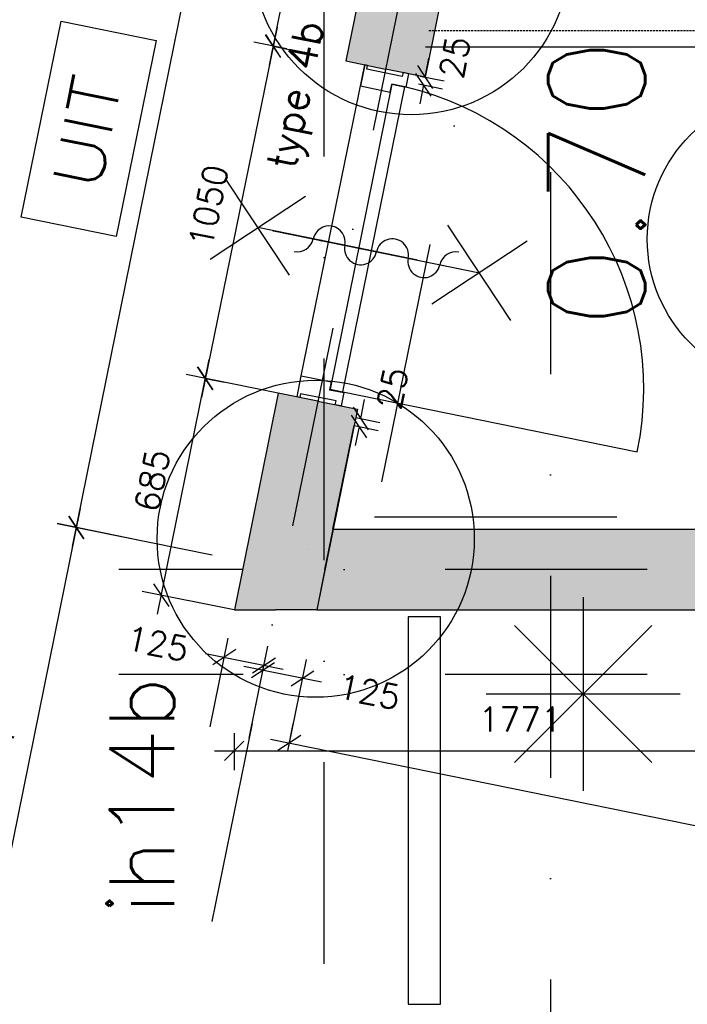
# Model space of a CAD drawing. Extents: x -33344 to 2055880, y -64816 to 121260.
# Tile 116 of 132: x 35387 to 37453, y 87426 to 90475. Entities that reach past the tile are written whole.
import ezdxf
from ezdxf.enums import TextEntityAlignment as Align

# ---------------------------------------------------------------- set-up
doc = ezdxf.new("R2010")
doc.units = 0
doc.header["$LTSCALE"] = 50
doc.header["$MEASUREMENT"] = 0
doc.header["$PDMODE"] = 3
doc.header["$PDSIZE"] = 0.1
for name, pattern in [('DASHDOT', [1, 0.5, -0.25, 0, -0.25]), ('DASHED', [0.75, 0.5, -0.25]), ('HIDDEN2', [0.1875, 0.125, -0.0625]), ('STRAM_0WT$1$DASHDOT', [25, 12.5, -6.25, 0, -6.25])]:
    doc.linetypes.add(name, pattern=pattern)
doc.layers.get('0').update_dxf_attribs({"linetype": 'CONTINUOUS'})
doc.layers.get('DEFPOINTS').update_dxf_attribs({"linetype": 'CONTINUOUS'})
for name, color, linetype in [('00', 7, 'CONTINUOUS'), ('_BRANDCOMPART', 6, 'DASHDOT'), ('_DETAILNUMMERS', 4, 'CONTINUOUS'), ('_DETAILNUMMERSTEKST', 4, 'CONTINUOUS'), ('_INTERIEUR', 7, 'CONTINUOUS'), ('A--A21--_F12--', 7, 'CONTINUOUS'), ('A--A21--_F123-', 9, 'CONTINUOUS'), ('A--A22--_F12--', 7, 'CONTINUOUS'), ('A--A22--_F123-', 9, 'CONTINUOUS'), ('A--A28--_F12--', 7, 'CONTINUOUS'), ('A--A28--_F123-', 9, 'CONTINUOUS'), ('A--L13A2_VLOEREN', 2, 'CONTINUOUS'), ('A--L21--', 3, 'CONTINUOUS'), ('A--L21--_F12--', 7, 'CONTINUOUS'), ('A--L22--', 3, 'CONTINUOUS'), ('A--L22--_F12--', 7, 'CONTINUOUS'), ('A--L24AC1_TRAPPEN', 1, 'HIDDEN2'), ('A--L28--_F12--', 7, 'CONTINUOUS'), ('A--L32--_F123-', 1, 'CONTINUOUS'), ('A--L32--_F123-DRAAIR', 7, 'CONTINUOUS'), ('A--L63--', 7, 'CONTINUOUS'), ('A--L65--', 7, 'CONTINUOUS'), ('A--L65--_F-23-', 7, 'CONTINUOUS'), ('A--L65--_F123-', 7, 'CONTINUOUS'), ('A--L90--', 7, 'CONTINUOUS'), ('A--M$1A-_F123-', 1, 'CONTINUOUS'), ('A--M1$A-_F123-', 1, 'CONTINUOUS'), ('A--T$1A-_F123-_RN', 4, 'CONTINUOUS'), ('A--T63--_F123-', 1, 'CONTINUOUS'), ('HELLINGBANEN_TRAPPEN', 1, 'CONTINUOUS'), ('STRAM_0WT$0$A--L$7A-_STRA0', 1, 'STRAM_0WT$1$DASHDOT'), ('STRAM_0WT$0$A--L$7AC3-_STR', 3, 'STRAM_0WT$1$DASHDOT'), ('STRAM_0WT$1$A--M$1A-_F123-', 1, 'CONTINUOUS'), ('TEKST_KOZIJNMERK', 2, 'CONTINUOUS'), ('X--LR---_CP', 7, 'CONTINUOUS'), ('XREF', 7, 'CONTINUOUS')]:
    doc.layers.add(name, color=color, linetype=linetype)
doc.styles.add('ALFA-0_25', font='ROMANS')
doc.styles.add('HIEMSTRA', font='romans.shx')
doc.styles.add('STRAM_0WT$1$HIEMSTRA', font='romans.shx')
doc.dimstyles.new('STANDARD$0', dxfattribs={"dimscale": 30, "dimtxt": 2.5, "dimasz": 2, "dimexe": 2, "dimexo": 0, "dimgap": 2, "dimtad": 1, "dimdec": 0, "dimzin": 0, "dimtxsty": 'ALFA-0_25', "dimblk1": 'OBLIQUE', "dimblk2": 'OBLIQUE', "dimsah": 1, "dimcen": -3, "dimdle": 2, "dimclrd": 1, "dimclre": 1, "dimclrt": 2, "dimazin": 3, "dimtfac": 0.666667, "dimtofl": 0, "dimtmove": 0, "dimatfit": 3, "dimtvp": 0.833333, "dimtolj": 1, "dimtzin": 0})
doc.dimstyles.new('STRAM_0WT$0$STANDARD', dxfattribs={"dimscale": 70, "dimtxt": 2.5, "dimasz": 2, "dimexe": 0.3, "dimexo": 0.3, "dimgap": 2, "dimtad": 1, "dimdec": 0, "dimzin": 0, "dimtxsty": 'STRAM_0WT$1$HIEMSTRA', "dimblk1": 'STRAM_0WT$0$_OBLIQUE', "dimblk2": 'STRAM_0WT$0$_OBLIQUE', "dimsah": 1, "dimcen": -0.09, "dimdle": 0.3, "dimclrd": 1, "dimclre": 1, "dimclrt": 4, "dimazin": 3, "dimtfac": 1, "dimtdec": 4, "dimtix": 1, "dimtofl": 0, "dimtmove": 0, "dimatfit": 3, "dimtvp": 625, "dimtolj": 1, "dimtzin": 0})

# ---------------------------------------------------------------- blocks, each defined once
blk = doc.blocks.new('Q060089-')
at = {"layer": 'A--L63--', "linetype": 'CONTINUOUS'}
blk.add_lwpolyline([(0, 0), (0, 300), (620, 300), (620, 0)], close=True, dxfattribs=at)
at = {"layer": 'X--LR---_CP'}
blk.add_point((620, 0), dxfattribs=at)
blk.add_point((620, 0), dxfattribs=at)
blk.add_point((620, 0), dxfattribs=at)
at = {"layer": 'A--T63--_F123-', "style": 'ALFA-0_25', "width": 1.088889}
blk.add_text('UIT', height=150, dxfattribs=at).set_placement((123.7, 78.8), (473.7, 78.8), align=Align.FIT)
blk = doc.blocks.new('S060204-')
at = {"layer": 'A--L65--_F-23-', "color": 255}
blk.add_circle((0, 0), 0.0123, dxfattribs=at)
at = {"layer": 'A--L65--_F123-', "color": 1, "linetype": 'CONTINUOUS'}
for points in [[(-1.25, 6.25), (1.25, 3.75)], [(1.25, 6.25), (-1.25, 3.75)], [(0, 0), (0, 5)]]:
    blk.add_lwpolyline(points, dxfattribs=at)
blk = doc.blocks.new('S060205A')
at = {"layer": 'A--L65--_F-23-', "color": 255}
blk.add_circle((0, -0.0123), 0.0123, dxfattribs=at)
at = {"layer": 'A--L65--_F123-', "color": 1, "linetype": 'CONTINUOUS'}
blk.add_lwpolyline([(0, -0.0123), (0, 6.2377)], dxfattribs=at)
for points in [[(-0.5, 5.7377, 0.41), (0, 5.2377)], [(0, 4.2377, 1), (0, 5.2377)], [(0, 4.2377, 1), (0, 3.2377)], [(0, 2.2377, 1), (0, 3.2377)], [(0, 2.2377, 1), (0, 1.2377)], [(0.5, 0.7377, 0.41), (0, 1.2377)]]:
    blk.add_lwpolyline(points, format="xyb", dxfattribs=at)
at = {"layer": 'A--L65--', "xscale": -1}
blk.add_blockref('S060204-', (0, 1.4877), dxfattribs=at)
blk.add_blockref('S060204-', (0, 1.4877), dxfattribs=at)
at = {"layer": 'A--L65--', "rotation": 180}
blk.add_blockref('S060204-', (0, 4.4877), dxfattribs=at)
blk.add_blockref('S060204-', (0, 4.4877), dxfattribs=at)
blk = doc.blocks.new('_OBLIQUE')
at = {"color": 0, "linetype": 'BYBLOCK'}
blk.add_line((-0.5, -0.5), (0.5, 0.5), dxfattribs=at)
blk = doc.blocks.new('*D105')
at = {"layer": 'A--M$1A-_F123-', "color": 1}
for p, q in [((35977, 88285), (36032.9, 88559.3)), ((36099.5, 88260), (36155.4, 88534.4)), ((35962.1, 88512.5), (36202.2, 88463.6))]:
    blk.add_line(p, q, dxfattribs=at)
at = {"layer": 'DEFPOINTS', "color": 0}
for p in [(36143.4, 88475.6), (35977, 88285), (36099.5, 88260)]:
    blk.add_point(p, dxfattribs=at)
at = {"layer": 'A--M$1A-_F123-', "color": 1, "xscale": 60, "yscale": 60, "zscale": 60}
for p, rotation in [((36020.9, 88500.5), 168.4862903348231), ((36143.4, 88475.6), 348.4862903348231)]:
    blk.add_blockref('_OBLIQUE', p, dxfattribs=dict(at, rotation=rotation))
at = {"layer": 'A--M$1A-_F123-', "color": 2, "insert": (35814.1, 88542.7), "char_height": 75, "attachment_point": 5, "rotation": 348.4863, "style": 'ALFA-0_25'}
blk.add_mtext('\\A1;125', dxfattribs=at)
blk = doc.blocks.new('*D106')
at = {"layer": 'A--M$1A-_F123-', "color": 1}
for p, q in [((36097.5, 88250.3), (36152.2, 88518.9)), ((36220, 88225.4), (36274.7, 88493.9)), ((36321.5, 88423.2), (36081.4, 88472.1))]:
    blk.add_line(p, q, dxfattribs=at)
at = {"layer": 'DEFPOINTS', "color": 0}
for p in [(36140.2, 88460.1), (36097.5, 88250.3), (36220, 88225.4)]:
    blk.add_point(p, dxfattribs=at)
at = {"layer": 'A--M$1A-_F123-', "color": 1, "xscale": 60, "yscale": 60, "zscale": 60}
for p, rotation in [((36140.2, 88460.1), 168.4862903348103), ((36262.7, 88435.1), 348.4862903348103)]:
    blk.add_blockref('_OBLIQUE', p, dxfattribs=dict(at, rotation=rotation))
at = {"layer": 'A--M$1A-_F123-', "color": 2, "insert": (36469.5, 88393), "char_height": 75, "attachment_point": 5, "rotation": 348.4863, "style": 'ALFA-0_25'}
blk.add_mtext('\\A1;125', dxfattribs=at)
blk = doc.blocks.new('*U1302')
at = {"layer": 'A--A21--_F123-', "linetype": 'CONTINUOUS'}
blk.add_hatch(color=256, dxfattribs=at).paths.add_polyline_path([(0, 0), (25.3, 125), (1489.6, 125), (1489.6, 0), (1489.6, -125), (-25.3, -125)])
at = {"layer": 'A--A21--_F12--', "color": 8}
for points in [[(0, 0), (25.3, 125), (1489.6, 0), (1489.6, 125)], [(1489.6, 0), (1489.6, -125), (0, 0), (-25.3, -125)]]:
    blk.add_solid(points, dxfattribs=at)
at = {"layer": 'A--L21--_F12--', "color": 3, "linetype": 'CONTINUOUS'}
for points in [[(0, 0), (25.3, 125), (1489.6, 125), (1489.6, 0)], [(0, 0), (-25.3, -125), (1489.6, -125), (1489.6, 0)]]:
    blk.add_lwpolyline(points, dxfattribs=at)
blk = doc.blocks.new('*D221')
at = {"layer": 'A--M$1A-_F123-', "color": 1}
for p, q in [((36216.9, 88210.4), (36233.9, 88293.9)), ((36163.2, 88247.1), (39122.4, 87644.3)), ((39058.6, 87631.5), (39075.6, 87715))]:
    blk.add_line(p, q, dxfattribs=at)
at = {"layer": 'DEFPOINTS', "color": 0}
for p in [(36216.9, 88210.4), (39063.6, 87656.2), (39058.6, 87631.5)]:
    blk.add_point(p, dxfattribs=at)
at = {"layer": 'A--M$1A-_F123-', "color": 1, "xscale": 60, "yscale": 60, "zscale": 60}
for p, rotation in [((36222, 88235.1), 168.4862903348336), ((39063.6, 87656.2), 348.4862903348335)]:
    blk.add_blockref('_OBLIQUE', p, dxfattribs=dict(at, rotation=rotation))
at = {"layer": 'A--M$1A-_F123-', "color": 2, "insert": (37662.3, 88041.2), "char_height": 75, "attachment_point": 5, "rotation": 348.4863, "style": 'ALFA-0_25'}
blk.add_mtext('\\A1;2900', dxfattribs=at)
blk = doc.blocks.new('*D225')
at = {"layer": 'A--M$1A-_F123-', "color": 1}
for p, q in [((35550.4, 88843.2), (36339.7, 92733)), ((36748.5, 92588.9), (36268.9, 92686.2)), ((35983.1, 88816.6), (35503.6, 88913.9))]:
    blk.add_line(p, q, dxfattribs=at)
at = {"layer": 'DEFPOINTS', "color": 0}
for p in [(36327.7, 92674.2), (36748.5, 92588.9), (35983.1, 88816.6)]:
    blk.add_point(p, dxfattribs=at)
at = {"layer": 'A--M$1A-_F123-', "color": 1, "xscale": 60, "yscale": 60, "zscale": 60}
for p, rotation in [((36327.7, 92674.2), 78.53061829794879), ((35562.4, 88902), 258.5306182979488)]:
    blk.add_blockref('_OBLIQUE', p, dxfattribs=dict(at, rotation=rotation))
at = {"layer": 'A--M$1A-_F123-', "color": 2, "insert": (35849.5, 90807.5), "char_height": 75, "attachment_point": 5, "rotation": 78.5306, "style": 'ALFA-0_25'}
blk.add_mtext('\\A1;3849', dxfattribs=at)
blk = doc.blocks.new('*D226')
at = {"layer": 'A--M$1A-_F123-', "color": 1}
for p, q in [((35574.5, 88960.9), (35241, 87323.8)), ((35754.2, 88863.1), (35503.7, 88914.1)), ((35444.7, 87343.6), (35194.2, 87394.6))]:
    blk.add_line(p, q, dxfattribs=at)
at = {"layer": 'DEFPOINTS', "color": 0}
for p in [(35754.2, 88863.1), (35253, 87382.6), (35444.7, 87343.6)]:
    blk.add_point(p, dxfattribs=at)
at = {"layer": 'A--M$1A-_F123-', "color": 1, "xscale": 60, "yscale": 60, "zscale": 60}
for p, rotation in [((35562.5, 88902.1), 78.48564641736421), ((35253, 87382.6), 258.4856464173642)]:
    blk.add_blockref('_OBLIQUE', p, dxfattribs=dict(at, rotation=rotation))
at = {"layer": 'A--M$1A-_F123-', "color": 2, "insert": (35312.2, 88161.8), "char_height": 75, "attachment_point": 5, "rotation": 78.4856, "style": 'ALFA-0_25'}
blk.add_mtext('\\A1;1551', dxfattribs=at)
blk = doc.blocks.new('*U1260')
at = {"layer": 'A--A22--_F123-', "linetype": 'CONTINUOUS'}
blk.add_hatch(color=256, dxfattribs=at).paths.add_polyline_path([(0, 0), (122.5, -24.9), (-60.5, -923.5), (-183, -898.5), (-305.5, -873.6), (-122.5, 24.9)])
at = {"layer": 'A--A22--_F12--', "color": 8}
for points in [[(-183, -898.5), (-305.5, -873.6), (0, 0), (-122.5, 24.9)], [(0, 0), (122.5, -24.9), (-183, -898.5), (-60.5, -923.5)]]:
    blk.add_solid(points, dxfattribs=at)
at = {"layer": 'A--L22--_F12--', "color": 3, "linetype": 'CONTINUOUS'}
for points in [[(0, 0), (-122.5, 24.9), (-305.5, -873.6), (-183, -898.5)], [(0, 0), (122.5, -24.9), (-60.5, -923.5), (-183, -898.5)]]:
    blk.add_lwpolyline(points, dxfattribs=at)
blk = doc.blocks.new('*D489')
at = {"layer": 'A--M$1A-_F123-', "color": 1, "linetype": 'CONTINUOUS'}
for p, q in [((36364.2, 91340.5), (36159, 90334.3)), ((36395.4, 91273), (36293.5, 91293.7)), ((36214.1, 90384.3), (36112.2, 90405))]:
    blk.add_line(p, q, dxfattribs=at)
at = {"layer": 'DEFPOINTS', "color": 0, "linetype": 'CONTINUOUS'}
for p in [(36395.4, 91273), (36171, 90393.1), (36214.1, 90384.3)]:
    blk.add_point(p, dxfattribs=at)
at = {"layer": 'A--M$1A-_F123-', "color": 1, "linetype": 'CONTINUOUS', "xscale": 60, "yscale": 60, "zscale": 60}
for p, rotation in [((36352.3, 91281.8), 78.47270613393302), ((36171, 90393.1), 258.4727061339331)]:
    blk.add_blockref('_OBLIQUE', p, dxfattribs=dict(at, rotation=rotation))
at = {"layer": 'A--M$1A-_F123-', "color": 2, "linetype": 'CONTINUOUS', "insert": (36166.1, 90856.9), "char_height": 75, "attachment_point": 5, "rotation": 78.4727, "style": 'ALFA-0_25'}
blk.add_mtext('\\A1;907', dxfattribs=at)
blk = doc.blocks.new('*D490')
at = {"layer": 'A--M$1A-_F123-', "color": 1, "linetype": 'CONTINUOUS'}
for p, q in [((36183.9, 90451.7), (35949.9, 89305)), ((36171.3, 90393), (36230.7, 90380.9)), ((35961.3, 89363.9), (36020.7, 89351.8))]:
    blk.add_line(p, q, dxfattribs=at)
at = {"layer": 'DEFPOINTS', "color": 0, "linetype": 'CONTINUOUS'}
for p in [(36171.3, 90393), (35961.3, 89363.9), (35961.9, 89363.8)]:
    blk.add_point(p, dxfattribs=at)
at = {"layer": 'A--M$1A-_F123-', "color": 1, "linetype": 'CONTINUOUS', "xscale": 60, "yscale": 60, "zscale": 60}
for p, rotation in [((36171.9, 90392.9), 78.46745098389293), ((35961.9, 89363.8), 258.4674509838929)]:
    blk.add_blockref('_OBLIQUE', p, dxfattribs=dict(at, rotation=rotation))
at = {"layer": 'A--M$1A-_F123-', "color": 2, "linetype": 'CONTINUOUS', "insert": (35971.4, 89897.8), "char_height": 75, "attachment_point": 5, "rotation": 78.4675, "style": 'ALFA-0_25'}
blk.add_mtext('\\A1;1050', dxfattribs=at)
blk = doc.blocks.new('*D493')
at = {"layer": 'A--M$1A-_F123-', "color": 1, "linetype": 'CONTINUOUS'}
for p, q in [((36050.7, 88265.1), (36050.7, 88150.9)), ((37821.5, 88265.1), (37821.5, 88150.9)), ((35990.7, 88210.9), (37881.5, 88210.9))]:
    blk.add_line(p, q, dxfattribs=at)
at = {"layer": 'DEFPOINTS', "color": 0, "linetype": 'CONTINUOUS'}
for p in [(36050.7, 88265.1), (37821.5, 88265.1), (37821.5, 88210.9)]:
    blk.add_point(p, dxfattribs=at)
at = {"layer": 'A--M$1A-_F123-', "color": 1, "linetype": 'CONTINUOUS', "xscale": 60, "yscale": 60, "zscale": 60, "rotation": 180}
blk.add_blockref('_OBLIQUE', (36050.7, 88210.9), dxfattribs=at)
at = {"layer": 'A--M$1A-_F123-', "color": 1, "linetype": 'CONTINUOUS', "xscale": 60, "yscale": 60, "zscale": 60}
blk.add_blockref('_OBLIQUE', (37821.5, 88210.9), dxfattribs=at)
at = {"layer": 'A--M$1A-_F123-', "color": 2, "linetype": 'CONTINUOUS', "insert": (36936.1, 88308.4), "char_height": 75, "attachment_point": 5, "style": 'ALFA-0_25'}
blk.add_mtext('\\A1;1771', dxfattribs=at)
blk = doc.blocks.new('*D737')
at = {"layer": 'A--M1$A-_F123-', "color": 1}
for p, q in [((36442.8, 89239.6), (36454.8, 89298.4)), ((36427.3, 89242.7), (36501.6, 89227.6)), ((36422.3, 89218.2), (36496.6, 89203.1)), ((36437.8, 89215.1), (36425.8, 89156.3))]:
    blk.add_line(p, q, dxfattribs=at)
at = {"layer": 'DEFPOINTS', "color": 0}
for p in [(36427.3, 89242.7), (36442.8, 89239.6), (36422.3, 89218.2)]:
    blk.add_point(p, dxfattribs=at)
at = {"layer": 'A--M1$A-_F123-', "color": 1, "xscale": 60, "yscale": 60, "zscale": 60}
for p, rotation in [((36437.8, 89215.1), 78.48629033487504), ((36442.8, 89239.6), 258.486290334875)]:
    blk.add_blockref('_OBLIQUE', p, dxfattribs=dict(at, rotation=rotation))
at = {"layer": 'A--M1$A-_F123-', "color": 2, "insert": (36541, 89333.3), "char_height": 75, "attachment_point": 5, "rotation": 78.4863, "style": 'ALFA-0_25'}
blk.add_mtext('\\A1;25', dxfattribs=at)
blk = doc.blocks.new('DETAILNR')
at = {"layer": '_DETAILNUMMERS'}
blk.add_circle((32.9, -23.2), 490.7, dxfattribs=at)
at = {"layer": 'X--LR---_CP'}
blk.add_point((0, 0), dxfattribs=at)
at = {"layer": '_DETAILNUMMERSTEKST', "style": 'ALFA-0_25'}
blk.add_attdef('DETAILNR', text='', height=200, rotation=90, dxfattribs=at).set_placement((-618.4, 223.8), align=Align.RIGHT)
blk = doc.blocks.new('FIJN_SCHUURWERK')
at = {"layer": '00', "color": 4}
for p, q in [((-0.000025, 300), (-0.000025, -300)), ((-212.132075, 212.132), (212.132025, -212.132)), ((-212.131875, -212.132), (212.132025, 212.13215)), ((-299.999975, 0), (299.999975, 0))]:
    blk.add_line(p, q, dxfattribs=at)
blk = doc.blocks.new('*U1184')
at = {"layer": 'A--A28--_F123-', "linetype": 'CONTINUOUS'}
blk.add_hatch(color=256, dxfattribs=at).paths.add_polyline_path([(0, 0), (122.5, -24.8), (-3.3, -646.5), (-130.9, -646.5), (-258.4, -646.5), (-122.5, 24.8)])
at = {"layer": 'A--A28--_F12--', "color": 8}
for points in [[(-130.9, -646.5), (-258.4, -646.5), (0, 0), (-122.5, 24.8)], [(0, 0), (122.5, -24.8), (-130.9, -646.5), (-3.3, -646.5)]]:
    blk.add_solid(points, dxfattribs=at)
at = {"layer": 'A--L28--_F12--', "color": 3, "linetype": 'CONTINUOUS'}
for points in [[(0, 0), (-122.5, 24.8), (-258.4, -646.5), (-130.9, -646.5)], [(0, 0), (122.5, -24.8), (-3.3, -646.5), (-130.9, -646.5)]]:
    blk.add_lwpolyline(points, dxfattribs=at)
blk = doc.blocks.new('*D777')
at = {"layer": 'A--M$1A-_F123-', "color": 1, "linetype": 'CONTINUOUS'}
for p, q in [((35813.5, 88633.8), (35973.2, 89422.7)), ((36187.4, 89318.2), (35902.5, 89375.8)), ((36051.5, 88646.9), (35766.6, 88704.5))]:
    blk.add_line(p, q, dxfattribs=at)
at = {"layer": 'DEFPOINTS', "color": 0, "linetype": 'CONTINUOUS'}
for p in [(35961.3, 89363.9), (36187.4, 89318.2), (36051.5, 88646.9)]:
    blk.add_point(p, dxfattribs=at)
at = {"layer": 'A--M$1A-_F123-', "color": 1, "linetype": 'CONTINUOUS', "xscale": 60, "yscale": 60, "zscale": 60}
for p, rotation in [((35961.3, 89363.9), 78.55735670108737), ((35825.4, 88692.6), 258.5573567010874)]:
    blk.add_blockref('_OBLIQUE', p, dxfattribs=dict(at, rotation=rotation))
at = {"layer": 'A--M$1A-_F123-', "color": 2, "linetype": 'CONTINUOUS', "insert": (35797.8, 89047.6), "char_height": 75, "attachment_point": 5, "rotation": 78.5574, "style": 'ALFA-0_25'}
blk.add_mtext('\\A1;685', dxfattribs=at)
blk = doc.blocks.new('*D778')
at = {"layer": 'A--M1$A-_F123-', "color": 1}
for p, q in [((36641.9, 90297.1), (36653.9, 90355.9)), ((36626.4, 90300.3), (36700.7, 90285.2)), ((36621.5, 90276.3), (36695.8, 90261.1)), ((36637, 90273.1), (36625.1, 90214.3))]:
    blk.add_line(p, q, dxfattribs=at)
at = {"layer": 'DEFPOINTS', "color": 0}
for p in [(36626.4, 90300.3), (36641.9, 90297.1), (36621.5, 90276.3)]:
    blk.add_point(p, dxfattribs=at)
at = {"layer": 'A--M1$A-_F123-', "color": 1, "xscale": 60, "yscale": 60, "zscale": 60}
for p, rotation in [((36641.9, 90297.1), 258.4881346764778), ((36637, 90273.1), 78.48813467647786)]:
    blk.add_blockref('_OBLIQUE', p, dxfattribs=dict(at, rotation=rotation))
at = {"layer": 'A--M1$A-_F123-', "color": 2, "insert": (36733.6, 90358.5), "char_height": 75, "attachment_point": 5, "rotation": 78.4881, "style": 'ALFA-0_25'}
blk.add_mtext('\\A1;25', dxfattribs=at)
blk = doc.blocks.new('STRAM_0WT$0$_OBLIQUE')
at = {"color": 0, "linetype": 'BYBLOCK'}
blk.add_line((-0.5, -0.5), (0.5, 0.5), dxfattribs=at)
blk = doc.blocks.new('*D1942')
at = {"layer": 'DEFPOINTS', "color": 0}
for p in [(-34829.8, 58000), (-39925.3, 56200), (-20789, 56200), (-26068.6, 55839.7), (-22022.7, 54568.3)]:
    blk.add_point(p, dxfattribs=at)
at = {"layer": 'STRAM_0WT$1$A--M$1A-_F123-', "color": 1}
blk.add_arc((-28112.1, 56200), 2075.1, 345, 360, dxfattribs=at)
at = {"layer": 'STRAM_0WT$1$A--M$1A-_F123-', "color": 1, "xscale": 140, "yscale": 140, "zscale": 140}
for p, rotation in [((-26037.1, 56200), 89.99998316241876), ((-26107.8, 55662.9), 254.9999999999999)]:
    blk.add_blockref('STRAM_0WT$0$_OBLIQUE', p, dxfattribs=dict(at, rotation=rotation))
at = {"layer": 'STRAM_0WT$1$A--M$1A-_F123-', "color": 4, "insert": (-26280.4, 55958.8), "char_height": 175, "attachment_point": 5, "rotation": 82.5, "style": 'STRAM_0WT$1$HIEMSTRA'}
blk.add_mtext('\\A1;15.00°', dxfattribs=at)
blk = doc.blocks.new('STRAM_0WT')
at = {"layer": 'STRAM_0WT$0$A--L$7A-_STRA0'}
for p, q in [((-37267.128, 67072.391), (-42080.555, 43442.586)), ((-39289.938, 9050), (-39289.938, 63702.184)), ((-20789.004, 56524.999), (-39925.329, 56525.003)), ((-20789.004, 56199.999), (-39925.329, 56200.005))]:
    blk.add_line(p, q, dxfattribs=at)
at = {"layer": 'STRAM_0WT$0$A--L$7AC3-_STR'}
blk.add_line((-38589.938, 89008.057), (-38589.938, -5393.534), dxfattribs=at)
at = {"layer": 'STRAM_0WT$1$A--M$1A-_F123-'}
dim = blk.add_angular_dim_2l(base=(-26068.592, 55839.672), line1=((-34829.812, 58000.002), (-22022.7, 54568.347)), line2=((-20789.004, 56199.999), (-39925.329, 56200.005)), dimstyle='STRAM_0WT$0$STANDARD', override={"dimdec": 2, "dimadec": 2}, dxfattribs=at)
dim.commit()
dim.dimension.update_dxf_attribs({"geometry": '*D1942', "text_midpoint": (-26280.373, 55958.847)})

msp = doc.modelspace()

# ---------------------------------------------------------------- linework, layer by layer
at = {"layer": '_BRANDCOMPART', "ltscale": 30}
msp.add_lwpolyline([(37854.3, 95658.2), (36485.1, 88935.7), (39136.8, 88935.7), (40481.5, 95658.2)], dxfattribs=at)
at = {"layer": '_INTERIEUR', "linetype": 'CONTINUOUS'}
msp.add_lwpolyline([(36589.9, 87425.6), (36690, 87425.6), (36690, 88625.6), (36589.9, 88625.6)], close=True, dxfattribs=at)
at = {"layer": 'A--L13A2_VLOEREN'}
msp.add_line((39602.8, 90390), (36643.2, 90390), dxfattribs=at)
at = {"layer": 'A--L24AC1_TRAPPEN'}
msp.add_line((39613, 90440), (36653.4, 90440), dxfattribs=at)
at = {"layer": 'A--L32--_F123-', "color": 1}
msp.add_line((36258.9, 89372), (36455.1, 90335.2), dxfattribs=at)
at = {"layer": 'A--L32--_F123-'}
for points in [[(36464, 90333.4), (36455.1, 90335.2), (36441.8, 90269.5), (36533.6, 90250.8), (36538.6, 90275.3), (36583, 90266.3), (36591.3, 90307.4), (36573.7, 90311), (36571.3, 90299.3), (36461.6, 90321.6), (36464, 90333.4)], [(36348, 89330.4), (36387.2, 89322.4), (36579.6, 90267), (36538.7, 90275.3), (36348, 89330.4)], [(36254.4, 89304.6), (36245.6, 89306.4), (36258.9, 89372), (36350.8, 89353.3), (36345.8, 89328.8), (36390.2, 89319.8), (36381.8, 89278.6), (36364.1, 89282.2), (36366.5, 89294), (36256.8, 89316.3), (36254.4, 89304.6)]]:
    msp.add_lwpolyline(points, close=True, dxfattribs=at)
at = {"layer": 'A--L32--_F123-DRAAIR', "color": 1}
msp.add_lwpolyline([(36387.2, 89322.4), (37298.5, 89136.8, 0.405099), (36579.6, 90267)], format="xyb", dxfattribs=at)
at = {"layer": 'A--M$1A-_F123-', "color": 0, "linetype": 'CONTINUOUS'}
msp.add_line((36356.8, 88896.9), (36422.3, 89218.4), dxfattribs=at)
at = {"layer": 'HELLINGBANEN_TRAPPEN'}
msp.add_circle((37785.5, 89795.3), 456.2, dxfattribs=at)

# ---------------------------------------------------------------- block references
at = {"layer": '00'}
ref = msp.add_blockref('DETAILNR', (36575.7, 90638.1), dxfattribs=dict(at, rotation=90))
ref.add_attrib('DETAILNR', 'ih14a', dxfattribs={"layer": '_DETAILNUMMERSTEKST', "height": 200, "rotation": 90, "style": 'ALFA-0_25'}).set_placement((36245.1, 91955.8), align=Align.RIGHT)
ref = msp.add_blockref('DETAILNR', (36280.3, 88834.4), dxfattribs=dict(at, rotation=90))
ref.add_attrib('DETAILNR', 'ih14b', dxfattribs={"layer": '_DETAILNUMMERSTEKST', "height": 200, "rotation": 90, "style": 'ALFA-0_25'}).set_placement((35865.5, 88440.5), align=Align.RIGHT)
at = {"layer": 'A--L21--', "linetype": 'CONTINUOUS'}
for name, p in [('*U1184', (36310, 89293.3)), ('*U1302', (36332, 88771.9))]:
    msp.add_blockref(name, p, dxfattribs=at)
at = {"layer": 'A--L22--', "linetype": 'CONTINUOUS'}
msp.add_blockref('*U1260', (36702.6, 91220.6), dxfattribs=at)
at = {"layer": 'A--L63--', "linetype": 'CONTINUOUS', "rotation": 78.48629033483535}
msp.add_blockref('Q060089-', (35686.4, 89803), dxfattribs=at)
at = {"layer": 'A--L65--', "xscale": 100, "yscale": 100, "zscale": 2, "rotation": 258.4862903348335}
msp.add_blockref('S060205A', (36174.3, 89820.6), dxfattribs=at)
at = {"layer": 'A--L90--', "rotation": 270}
msp.add_blockref('FIJN_SCHUURWERK', (37131, 88386.5), dxfattribs=at)
at = {"layer": 'XREF', "linetype": 'DASHED', "ltscale": 20}
msp.add_blockref('STRAM_0WT', (75619.4, 32246.9), dxfattribs=at)

# ---------------------------------------------------------------- texts
at = {"layer": 'A--T$1A-_F123-_RN', "style": 'ALFA-0_25'}
msp.add_text('0.70', height=300, rotation=90, dxfattribs=at).set_placement((37323.1, 89518.6))
at = {"layer": 'TEKST_KOZIJNMERK', "style": 'HIEMSTRA'}
msp.add_text('type 4b', height=90, rotation=78.7938, dxfattribs=at).set_placement((36239.1, 90007))

# ---------------------------------------------------------------- dimensions: what is measured, and where the dimension line sits
at = {"layer": 'A--M$1A-_F123-'}
for p1, p2, distance, picture, middle in [((35983.1, 88816.6), (36748.5, 92588.9), 429.3, '*D225', (35849.5, 90807.5)), ((35754.2, 88863.1), (35444.7, 87343.6), -195.6, '*D226', (35312.2, 88161.8)), ((36216.9, 88210.4), (39058.6, 87631.5), 25.2, '*D221', (37662.3, 88041.2))]:
    dim = msp.add_aligned_dim(p1=p1, p2=p2, distance=distance, dimstyle='STANDARD$0', dxfattribs=at)
    dim.commit()
    dim.dimension.update_dxf_attribs({"geometry": picture, "text_midpoint": middle})
at = {"layer": 'A--M$1A-_F123-', "linetype": 'CONTINUOUS'}
for p1, p2, distance, picture, middle in [((36395.4, 91273), (36214.1, 90384.3), -44, '*D489', (36166.1, 90856.9)), ((36171.3, 90393), (35961.3, 89363.9), 0.6, '*D490', (35971.4, 89897.8)), ((36051.5, 88646.9), (36187.4, 89318.2), 230.7, '*D777', (35797.8, 89047.6))]:
    dim = msp.add_aligned_dim(p1=p1, p2=p2, distance=distance, dimstyle='STANDARD$0', dxfattribs=at)
    dim.commit()
    dim.dimension.update_dxf_attribs({"geometry": picture, "text_midpoint": middle})
at = {"layer": 'A--M$1A-_F123-'}
for base, p1, p2, angle, picture, middle in [((36143.4, 88475.6), (35977, 88285), (36099.5, 88260), 348.4863, '*D105', (35814.1, 88542.7)), ((36140.2, 88460.1), (36220, 88225.4), (36097.5, 88250.3), 168.4863, '*D106', (36469.5, 88393))]:
    dim = msp.add_linear_dim(base=base, p1=p1, p2=p2, angle=angle, dimstyle='STANDARD$0', dxfattribs=at)
    dim.commit()
    dim.dimension.update_dxf_attribs({"geometry": picture, "text_midpoint": middle, "dimtype": 161})
at = {"layer": 'A--M$1A-_F123-', "linetype": 'CONTINUOUS'}
dim = msp.add_linear_dim(base=(37821.5, 88210.9), p1=(36050.7, 88265.1), p2=(37821.5, 88265.1), dimstyle='STANDARD$0', dxfattribs=at)
dim.commit()
dim.dimension.update_dxf_attribs({"geometry": '*D493', "text_midpoint": (36936.1, 88308.4)})
at = {"layer": 'A--M1$A-_F123-'}
for base, p1, p2, angle, picture, middle in [((36641.947, 90297.1499), (36621.5163, 90276.2501), (36626.4172, 90300.3128), 78.4881, '*D778', (36733.5932, 90358.4801)), ((36442.8, 89239.6), (36422.3, 89218.2), (36427.3, 89242.7), 78.4863, '*D737', (36541, 89333.3))]:
    dim = msp.add_linear_dim(base=base, p1=p1, p2=p2, angle=angle, dimstyle='STANDARD$0', dxfattribs=at)
    dim.commit()
    dim.dimension.update_dxf_attribs({"geometry": picture, "text_midpoint": middle, "dimtype": 161})

doc.saveas('drawing.dxf')
